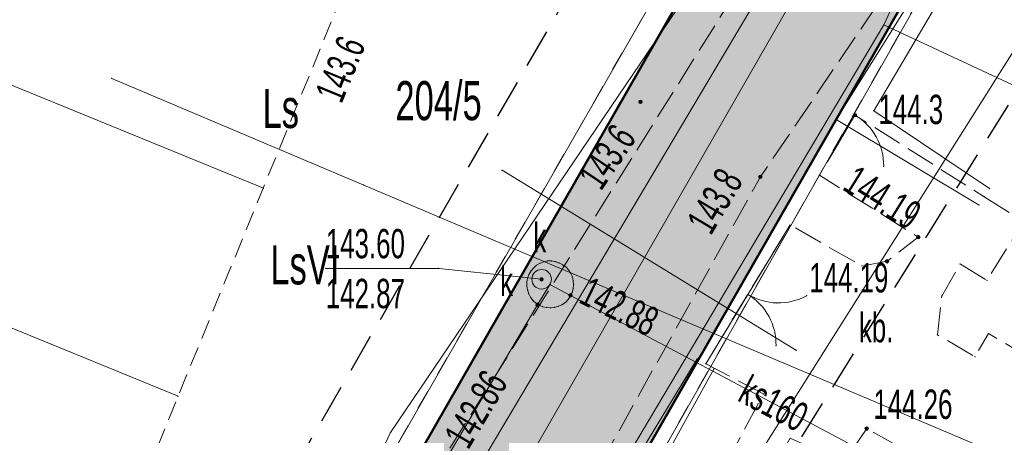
# Model space of a CAD drawing. Extents: x 6456700 to 6518119, y 5963420 to 5980059.
# Tile 157 of 256: x 6512206 to 6512231, y 5965863 to 5965873. Entities that reach past the tile are written whole.
import ezdxf
from ezdxf.enums import TextEntityAlignment as Align

# ---------------------------------------------------------------- set-up
doc = ezdxf.new("R2010")
doc.units = 0
doc.header["$MEASUREMENT"] = 0
for name, pattern in [('L_0_03', [1, 0.5, -0.5]), ('L_0_04', [1.5, 1, -0.5]), ('L_0_52', [1, 0.75, -0.25]), ('L_0_5A', [0.75, 0.5, -0.25])]:
    doc.linetypes.add(name, pattern=pattern)
doc.layers.get('0').update_dxf_attribs({"color": 2, "linetype": 'CONTINUOUS', "lineweight": 5})
for name, color, linetype, lineweight in [('000_Inne__niezydentyfikowane_', 7, 'CONTINUOUS', 18), ('18mm Kreska ciągła', 7, 'CONTINUOUS', 18), ('209_oznaczenie_konturu_klasyfikacyjnego', 96, 'CONTINUOUS', 18), ('210_oznaczenie_konturu_uzytku_gruntowego', 96, 'CONTINUOUS', 18), ('211_numer_dzialki_ewidencyjnej', 7, 'CONTINUOUS', 18), ('218_kontur_uzytku_gruntowego', 96, 'L_0_03', 18), ('219_dzialka_ewidencyjna', 7, 'CONTINUOUS', 18), ('50mm Kreska ciągła', 7, 'CONTINUOUS', 50), ('9mm Kreska ciągła', 252, 'CONTINUOUS', 9), ('brama', 7, 'CONTINUOUS', 18), ('furtka', 7, 'CONTINUOUS', 18), ('jezdnia', 7, 'CONTINUOUS', 18), ('obszar_utwardzony', 7, 'CONTINUOUS', 18), ('obszar_utwardzony_Atr17', 7, 'CONTINUOUS', 18), ('ogrodzenie_trwale', 7, 'CONTINUOUS', 18), ('pikieta_naturalna', 7, 'CONTINUOUS', 18), ('pikieta_naturalna_Atr2', 7, 'CONTINUOUS', 18), ('pikieta_sztuczna', 7, 'CONTINUOUS', 18), ('pikieta_sztuczna_Atr2', 7, 'CONTINUOUS', 18), ('przewod_elektroenergetyczny_niskiego_napiecia', 7, 'CONTINUOUS', 18), ('przewod_kanalizacyjny', 7, 'CONTINUOUS', 18), ('przewod_kanalizacyjny_Atr1', 7, 'CONTINUOUS', 18), ('przewod_telekomunikacyjny_podziemny', 7, 'CONTINUOUS', 18), ('przewod_wodociagowy', 7, 'CONTINUOUS', 18), ('rzedna', 7, 'CONTINUOUS', 18), ('rzedna_Atr2', 7, 'CONTINUOUS', 18), ('rzedna_Atr3', 7, 'CONTINUOUS', 18), ('sciana_oporowa__linia_', 7, 'CONTINUOUS', 18), ('skarpa_nieumocniona', 7, 'CONTINUOUS', 18), ('studnia_kanalizacyjna', 7, 'CONTINUOUS', 18), ('studnia_kanalizacyjna_Atr17', 7, 'CONTINUOUS', 18), ('wlaz_do_komory_lub_kanalu___okragly', 7, 'CONTINUOUS', 18), ('wlaz_do_komory_lub_kanalu___okragly_Atr17', 7, 'CONTINUOUS', 18), ('Zakres', 7, 'CONTINUOUS', 18)]:
    doc.layers.add(name, color=color, linetype=linetype, lineweight=lineweight)
doc.styles.get("Standard").update_dxf_attribs({"font": 'txt', "width": 0.75})

# ---------------------------------------------------------------- blocks, each defined once
blk = doc.blocks.new('mdcp_nowa')
at = {"layer": 'pikieta_naturalna', "linetype": 'Continuous', "lineweight": 18, "true_color": 0x000000}
for points in [[(6494952.97, 5982322.225, 1), (6494952.97, 5982322.315, 1)], [(6494958.46, 5982321.885, 1), (6494958.46, 5982321.975, 1)], [(6494956.04, 5982320.305, 1), (6494956.04, 5982320.395, 1)]]:
    blk.add_hatch(color=18, dxfattribs=at).paths.add_polyline_path(points)
at = {"layer": 'pikieta_sztuczna', "linetype": 'Continuous', "lineweight": 18, "true_color": 0x000000}
for points in [[(6494960.08, 5982318.765, 1), (6494960.08, 5982318.855, 1)], [(6494959.28, 5982318.145, 1), (6494959.28, 5982318.235, 1)], [(6494958.76, 5982313.865, 1), (6494958.76, 5982313.955, 1)]]:
    blk.add_hatch(color=18, dxfattribs=at).paths.add_polyline_path(points)
at = {"layer": 'rzedna', "linetype": 'Continuous', "lineweight": 18, "true_color": 0x000000}
for points in [[(6494950.44, 5982317.685, 1), (6494950.44, 5982317.775, 1)], [(6494951.18, 5982317.275, 1), (6494951.18, 5982317.365, 1)], [(6494950.34, 5982317.035, 1), (6494950.34, 5982317.125, 1)]]:
    blk.add_hatch(color=18, dxfattribs=at).paths.add_polyline_path(points)
at = {"layer": '000_Inne__niezydentyfikowane_', "linetype": 'Continuous', "lineweight": 18, "flags": 128}
for points in [[(6494943.32, 5982320.06), (6494927.88, 5982326.38)], [(6494941.14, 5982314.74), (6494933.22, 5982317.98)]]:
    blk.add_lwpolyline(points, dxfattribs=at)
at = {"layer": '000_Inne__niezydentyfikowane_'}
for p in [(6494943.32, 5982320.06), (6494941.14, 5982314.74)]:
    blk.add_point(p, dxfattribs=at)
at = {"layer": '218_kontur_uzytku_gruntowego', "lineweight": 18, "flags": 128}
for points in [[(6494946.28, 5982312.69), (6494956.48, 5982330.44)], [(6494961.6, 5982327.54), (6494951.62, 5982309.96)]]:
    blk.add_lwpolyline(points, dxfattribs=at)
at = {"layer": '219_dzialka_ewidencyjna', "color": 3, "linetype": 'Continuous', "lineweight": 18, "flags": 128}
for points in [[(6494946.28, 5982312.69), (6494956.48, 5982330.44)], [(6494961.6, 5982327.54), (6494951.62, 5982309.96)]]:
    blk.add_lwpolyline(points, dxfattribs=at)
at = {"layer": 'brama', "color": 7, "linetype": 'Continuous', "lineweight": 18, "flags": 128}
blk.add_lwpolyline([(6494956.8, 5982319.12), (6494954.64, 5982315.57)], dxfattribs=at)
at = {"layer": 'brama', "color": 7, "linetype": 'Continuous', "lineweight": 18}
for centre, start, end in [((6494954.94, 5982316.064), 358.682, 58.682), ((6494956.5, 5982318.626), 238.682, 298.682)]:
    blk.add_arc(centre, 1.5, start, end, dxfattribs=at)
at = {"layer": 'brama'}
for p in [(6494956.8, 5982319.12), (6494955.72, 5982317.345), (6494955.72, 5982317.345), (6494957.22, 5982317.31), (6494956.465, 5982317.127), (6494956.256, 5982316.783), (6494956.44, 5982316.029), (6494954.64, 5982315.57)]:
    blk.add_point(p, dxfattribs=at)
at = {"layer": 'furtka', "color": 7, "linetype": 'Continuous', "lineweight": 18, "flags": 128}
blk.add_lwpolyline([(6494958.46, 5982321.93), (6494957.95, 5982321.07)], dxfattribs=at)
at = {"layer": 'furtka', "color": 7, "linetype": 'Continuous', "lineweight": 18}
blk.add_arc((6494957.696, 5982320.639), 1.5, 359.331, 59.331, dxfattribs=at)
at = {"layer": 'furtka'}
for p in [(6494958.46, 5982321.93), (6494958.461, 5982321.929), (6494959.003, 5982321.374), (6494957.95, 5982321.07), (6494959.196, 5982320.622)]:
    blk.add_point(p, dxfattribs=at)
at = {"layer": 'jezdnia', "color": 7, "linetype": 'L_0_52', "lineweight": 18, "flags": 128}
blk.add_lwpolyline([(6495134.37, 5982583.3), (6495113.38, 5982574.25), (6495104.78, 5982567.21), (6495094.42, 5982556.42), (6495077.25, 5982527.64), (6495065.47, 5982509.01), (6495049.82, 5982491.48), (6495035, 5982466.78), (6495029.3, 5982456), (6495014.86, 5982429.39), (6495004.75, 5982409.18), (6494998.73, 5982397.06), (6494987.52, 5982373.63), (6494982.83, 5982364.72), (6494972.31, 5982345.03), (6494970.53, 5982342.23), (6494960.57, 5982327.01), (6494956.04, 5982320.35), (6494947.33, 5982304.72), (6494935.61, 5982281.93), (6494926.04, 5982257.99), (6494919.72, 5982242.45), (6494913.81, 5982225.8), (6494910.48, 5982216.25), (6494906.14, 5982216.99), (6494909.9, 5982227.31), (6494916.12, 5982243.16), (6494921.48, 5982258.77), (6494931.15, 5982282.69), (6494943.64, 5982306.31), (6494959.06, 5982330.89), (6494969.1, 5982347.08), (6494979.83, 5982365.44), (6494985.75, 5982378.98), (6494994.88, 5982398.03), (6495001.66, 5982410.76), (6495011.8, 5982430.8), (6495026, 5982457.23), (6495032.25, 5982468.97), (6495046.11, 5982493.71), (6495063.09, 5982514.09), (6495073.26, 5982529.52), (6495082.96, 5982547.05), (6495093.01, 5982560.56), (6495101.98, 5982569.59), (6495101.3, 5982571.6), (6495108.99, 5982577.59), (6495110.03, 5982578.44), (6495121.58, 5982583.64), (6495122.46, 5982584.02), (6495130.77, 5982587.79), (6495134.82, 5982589.62), (6495140.56, 5982589.08), (6495141.32, 5982585.54)], close=True, dxfattribs=at)
at = {"layer": 'jezdnia'}
blk.add_point((6494956.04, 5982320.35), dxfattribs=at)
at = {"layer": 'obszar_utwardzony', "color": 7, "linetype": 'L_0_52', "lineweight": 18, "flags": 128}
blk.add_lwpolyline([(6494961.77, 5982319.84), (6494962.77, 5982319.21), (6494961.84, 5982317.7), (6494961.15, 5982318.12), (6494960.68, 5982317.3), (6494960.57, 5982316.31), (6494961.53, 5982315.75), (6494961.88, 5982316.34), (6494962.96, 5982315.7), (6494962.63, 5982315.1), (6494967.87, 5982312.1), (6494968.87, 5982312.11), (6494969.31, 5982312.47), (6494970.07, 5982313.81), (6494972.48, 5982312.34), (6494972.89, 5982313.03), (6494973.6, 5982312.7), (6494973.5, 5982312.71), (6494972.72, 5982311.38), (6494971.79, 5982311.92), (6494968.79, 5982306.83), (6494967.17, 5982307.62), (6494967.79, 5982308.73), (6494965.46, 5982310.09), (6494964.71, 5982308.82), (6494963.72, 5982309.3), (6494964.49, 5982310.65), (6494961.42, 5982312.4), (6494960.99, 5982311.64), (6494960.28, 5982311.99), (6494960.75, 5982312.8), (6494958.76, 5982313.91), (6494958.17, 5982313.04), (6494956.8, 5982313.67), (6494956.37, 5982312.9), (6494956.16, 5982313), (6494955.4, 5982313.46), (6494956.12, 5982314.8), (6494954.64, 5982315.57), (6494956.8, 5982319.12), (6494958.64, 5982318.07), (6494959.28, 5982318.19), (6494960.08, 5982318.81), (6494957.55, 5982320.39), (6494957.95, 5982321.07), (6494958.46, 5982321.93)], close=True, dxfattribs=at)
at = {"layer": 'obszar_utwardzony'}
for p in [(6494958.46, 5982321.93), (6494957.95, 5982321.07), (6494957.55, 5982320.39), (6494961.77, 5982319.84), (6494956.8, 5982319.12), (6494960.08, 5982318.81), (6494959.28, 5982318.19), (6494958.64, 5982318.07), (6494961.15, 5982318.12), (6494961.84, 5982317.7), (6494960.68, 5982317.3), (6494960.57, 5982316.31), (6494961.88, 5982316.34), (6494961.53, 5982315.75), (6494954.64, 5982315.57), (6494956.12, 5982314.8), (6494958.76, 5982313.91)]:
    blk.add_point(p, dxfattribs=at)
at = {"layer": 'ogrodzenie_trwale'}
for p in [(6494957.95, 5982321.07), (6494957.55, 5982320.39), (6494956.8, 5982319.12)]:
    blk.add_point(p, dxfattribs=at)
at = {"layer": 'pikieta_naturalna', "color": 7, "linetype": 'Continuous', "lineweight": 18}
for centre in [(6494952.97, 5982322.27), (6494958.46, 5982321.93), (6494956.04, 5982320.35)]:
    blk.add_circle(centre, 0.045, dxfattribs=at)
at = {"layer": 'pikieta_naturalna'}
for p in [(6494952.97, 5982322.27), (6494958.46, 5982321.93), (6494956.04, 5982320.35)]:
    blk.add_point(p, dxfattribs=at)
at = {"layer": 'pikieta_sztuczna', "color": 7, "linetype": 'Continuous', "lineweight": 18}
for centre in [(6494960.08, 5982318.81), (6494959.28, 5982318.19), (6494958.76, 5982313.91)]:
    blk.add_circle(centre, 0.045, dxfattribs=at)
at = {"layer": 'pikieta_sztuczna'}
for p in [(6494960.08, 5982318.81), (6494959.28, 5982318.19), (6494958.76, 5982313.91)]:
    blk.add_point(p, dxfattribs=at)
at = {"layer": 'przewod_elektroenergetyczny_niskiego_napiecia', "color": 1, "linetype": 'Continuous', "lineweight": 18, "flags": 128}
blk.add_lwpolyline([(6494951.04, 5982305.39), (6494971.34, 5982337.55)], dxfattribs=at)
at = {"layer": 'przewod_kanalizacyjny', "color": 34, "linetype": 'Continuous', "lineweight": 18, "flags": 128}
for points in [[(6494937.55, 5982295.28), (6494937.87, 5982295.79), (6494942.29, 5982303.37), (6494945.64, 5982309.15), (6494950.34, 5982317.08), (6494950.65, 5982317.6)], [(6494950.66, 5982317.6), (6494950.65, 5982317.6), (6494951.18, 5982317.32), (6494959.89, 5982312.69)]]:
    blk.add_lwpolyline(points, dxfattribs=at)
at = {"layer": 'przewod_kanalizacyjny'}
for p in [(6494950.65, 5982317.6), (6494950.65, 5982317.6), (6494950.66, 5982317.6), (6494951.18, 5982317.32), (6494950.34, 5982317.08)]:
    blk.add_point(p, dxfattribs=at)
at = {"layer": 'przewod_telekomunikacyjny_podziemny', "color": 30, "linetype": 'Continuous', "lineweight": 18, "flags": 128}
for points in [[(6494901.62, 5982190.73), (6494906.93, 5982205.38), (6494911.62, 5982220.93), (6494915.73, 5982231.59), (6494911.08, 5982233.33), (6494928.49, 5982275.35), (6494946.57, 5982313.81), (6494960.48, 5982334.35), (6494965.17, 5982341.38), (6494972.14, 5982353.83), (6494985.3, 5982378.53), (6494993.02, 5982395.45), (6495008.18, 5982425.35), (6495017.88, 5982443.43), (6495022.56, 5982450.66), (6495031.38, 5982466.91), (6495039.03, 5982482.79), (6495040.55, 5982485.59), (6495048.7, 5982498.93), (6495056.63, 5982506.55), (6495061.71, 5982512.37), (6495068.26, 5982521.25), (6495074.92, 5982532.24)], [(6494962.09, 5982330.47), (6494959.2, 5982324.24), (6494951.1, 5982310.62), (6494946.25, 5982301.85), (6494948.98, 5982300.9), (6494951.5, 5982299.82)], [(6494959.2, 5982324.24), (6494964.38, 5982321.83)]]:
    blk.add_lwpolyline(points, dxfattribs=at)
at = {"layer": 'przewod_telekomunikacyjny_podziemny'}
for p in [(6494959.2, 5982324.24), (6494959.2, 5982324.24), (6494946.57, 5982313.81)]:
    blk.add_point(p, dxfattribs=at)
at = {"layer": 'przewod_wodociagowy', "color": 5, "linetype": 'Continuous', "lineweight": 18, "flags": 128}
for points in [[(6494941.25, 5982299.9), (6494945.9, 5982308), (6494958.57, 5982329.31)], [(6494968.86, 5982315.45), (6494966.26, 5982311.51), (6494945.89, 5982320.14), (6494939.44, 5982322.87)], [(6494949.43, 5982320.52), (6494956.96, 5982315.91)]]:
    blk.add_lwpolyline(points, dxfattribs=at)
at = {"layer": 'przewod_wodociagowy'}
for p in [(6494939.44, 5982322.87), (6494949.43, 5982320.52), (6494945.89, 5982320.14), (6494956.96, 5982315.91)]:
    blk.add_point(p, dxfattribs=at)
at = {"layer": 'rzedna', "color": 7, "linetype": 'Continuous', "lineweight": 18}
for centre in [(6494950.44, 5982317.73), (6494951.18, 5982317.32), (6494950.34, 5982317.08)]:
    blk.add_circle(centre, 0.045, dxfattribs=at)
at = {"layer": 'rzedna'}
for p in [(6494950.44, 5982317.73), (6494951.18, 5982317.32), (6494950.34, 5982317.08)]:
    blk.add_point(p, dxfattribs=at)
at = {"layer": 'rzedna_Atr2', "color": 7, "linetype": 'Continuous', "lineweight": 18, "flags": 128}
blk.add_lwpolyline([(6494950.44, 5982317.73), (6494947.81, 5982318.01), (6494944.919, 5982318.01)], dxfattribs=at)
at = {"layer": 'rzedna_Atr2'}
for p in [(6494944.919, 5982318.01), (6494947.81, 5982318.01), (6494950.44, 5982317.73)]:
    blk.add_point(p, dxfattribs=at)
at = {"layer": 'sciana_oporowa__linia_', "color": 7, "linetype": 'Continuous', "lineweight": 18, "flags": 128}
for points in [[(6494961.636, 5982319.628), (6494957.981, 5982321.818), (6494962.501, 5982329.048), (6494963.465, 5982330.403), (6494978.455, 5982352.33), (6494980.884, 5982352.559)], [(6494961.904, 5982320.052), (6494958.939, 5982322.042), (6494962.919, 5982328.772), (6494963.875, 5982330.117), (6494978.765, 5982351.81), (6494980.936, 5982352.061)], [(6494954.19, 5982308.691), (6494950.953, 5982309.964), (6494954.424, 5982315.696)], [(6494954.39, 5982309.149), (6494952.027, 5982310.316), (6494954.856, 5982315.445)]]:
    blk.add_lwpolyline(points, dxfattribs=at)
at = {"layer": 'sciana_oporowa__linia_'}
for p in [(6494958.939, 5982322.042), (6494957.981, 5982321.818), (6494961.904, 5982320.052), (6494961.636, 5982319.628), (6494954.424, 5982315.696), (6494954.856, 5982315.445)]:
    blk.add_point(p, dxfattribs=at)
at = {"layer": 'skarpa_nieumocniona', "color": 7, "linetype": 'L_0_5A', "lineweight": 18, "flags": 128}
blk.add_lwpolyline([(6494965.58, 5982349.31), (6494962.89, 5982340.22), (6494951, 5982325), (6494945.37, 5982325.08), (6494937.42, 5982305.65), (6494933.1, 5982295.35), (6494927.37, 5982283.13), (6494921.28, 5982272.01), (6494917.86, 5982259.82), (6494915.26, 5982262.12), (6494913.02, 5982263.13), (6494900.61, 5982269.37), (6494912.93, 5982296.52), (6494936.43, 5982343.45), (6494956.82, 5982374.63), (6494978.03, 5982367.95)], close=True, dxfattribs=at)
at = {"layer": 'studnia_kanalizacyjna', "color": 34, "linetype": 'Continuous', "lineweight": 18, "flags": 128}
blk.add_lwpolyline([(6494950.12, 5982317.86), (6494950.17, 5982317.95), (6494950.24, 5982318.02), (6494950.31, 5982318.09), (6494950.4, 5982318.14), (6494950.5, 5982318.18), (6494950.6, 5982318.2), (6494950.7, 5982318.2), (6494950.8, 5982318.18), (6494950.89, 5982318.15), (6494950.98, 5982318.1), (6494951.07, 5982318.04), (6494951.13, 5982317.97), (6494951.19, 5982317.88), (6494951.23, 5982317.79), (6494951.25, 5982317.69), (6494951.26, 5982317.59), (6494951.25, 5982317.49), (6494951.22, 5982317.39), (6494951.18, 5982317.3), (6494951.12, 5982317.21), (6494951.05, 5982317.14), (6494950.96, 5982317.08), (6494950.87, 5982317.04), (6494950.77, 5982317.01), (6494950.67, 5982317), (6494950.57, 5982317.01), (6494950.47, 5982317.03), (6494950.38, 5982317.07), (6494950.29, 5982317.12), (6494950.22, 5982317.19), (6494950.16, 5982317.27), (6494950.11, 5982317.36), (6494950.08, 5982317.46), (6494950.06, 5982317.56), (6494950.06, 5982317.66), (6494950.08, 5982317.76)], close=True, dxfattribs=at)
at = {"layer": 'studnia_kanalizacyjna'}
for p in [(6494950.4, 5982318.14), (6494950.5, 5982318.18), (6494950.6, 5982318.2), (6494950.7, 5982318.2), (6494950.8, 5982318.18), (6494950.89, 5982318.15), (6494950.17, 5982317.95), (6494950.24, 5982318.02), (6494950.31, 5982318.09), (6494950.98, 5982318.1), (6494951.07, 5982318.04), (6494951.13, 5982317.97), (6494950.06, 5982317.66), (6494950.08, 5982317.76), (6494950.12, 5982317.86), (6494951.19, 5982317.88), (6494951.23, 5982317.79), (6494951.25, 5982317.69), (6494950.06, 5982317.56), (6494950.08, 5982317.46), (6494951.22, 5982317.39), (6494951.25, 5982317.49), (6494951.26, 5982317.59), (6494950.11, 5982317.36), (6494950.16, 5982317.27), (6494950.22, 5982317.19), (6494951.05, 5982317.14), (6494951.12, 5982317.21), (6494951.18, 5982317.3), (6494950.29, 5982317.12), (6494950.38, 5982317.07), (6494950.47, 5982317.03), (6494950.57, 5982317.01), (6494950.67, 5982317), (6494950.77, 5982317.01), (6494950.87, 5982317.04), (6494950.96, 5982317.08)]:
    blk.add_point(p, dxfattribs=at)
at = {"layer": 'wlaz_do_komory_lub_kanalu___okragly', "color": 7, "linetype": 'Continuous', "lineweight": 13}
blk.add_circle((6494950.44, 5982317.73), 0.25, dxfattribs=at)
at = {"layer": 'wlaz_do_komory_lub_kanalu___okragly'}
blk.add_point((6494950.44, 5982317.73), dxfattribs=at)
at = {"layer": 'Zakres', "linetype": 'L_0_04', "lineweight": 25, "flags": 128}
blk.add_lwpolyline([(6495113.77, 5985050.22), (6495121.12, 5984877.07), (6495125.76, 5984757.87), (6495129.89, 5984649.81), (6495141.08, 5984611.3), (6495145.77, 5984544.53), (6495147.36, 5984487.27), (6495157.22, 5984392.07), (6495162.95, 5984387.45), (6495180.24, 5984384.16), (6495229.5, 5984386.61), (6495251.65, 5984373.41), (6495258.77, 5984357.12), (6495255.44, 5984330.44), (6495250.77, 5984304.39), (6495252.21, 5984282.78), (6495255.46, 5984256.45), (6495254.94, 5984238.25), (6495266.4, 5984211), (6495277.24, 5984182.33), (6495294.2, 5984133.19), (6495300.94, 5984095.37), (6495313.24, 5984037.69), (6495317.44, 5983978.18), (6495300.35, 5983922.18), (6495282.35, 5983883.38), (6495266.21, 5983862.23), (6495242.03, 5983839.67), (6495211.11, 5983816.86), (6495158.26, 5983772.66), (6495130.6, 5983651.16), (6495116.31, 5983543.43), (6495129.51, 5983346.73), (6495134.58, 5983264.71), (6495139.64, 5983186.97), (6495193.25, 5983077.94), (6495199.2, 5983041.97), (6495206.23, 5983026), (6495208.96, 5983004.88), (6495202.27, 5982979.48), (6495202.42, 5982950.13), (6495209.35, 5982897.38), (6495215.97, 5982850.34), (6495228.6, 5982809.97), (6495226.85, 5982778.82), (6495225.04, 5982750.56), (6495220.26, 5982723.37), (6495226.54, 5982679.97), (6495206.06, 5982669.48), (6495192.68, 5982657.71), (6495184.57, 5982648.65), (6495174.78, 5982624.58), (6495164.23, 5982604.61), (6495150.7, 5982588.3), (6495137.69, 5982582.43), (6495118.26, 5982573.75), (6495100.35, 5982558.42), (6495090.36, 5982544.99), (6495075.87, 5982519.06), (6495060.83, 5982499.68), (6495049.41, 5982485.49), (6495035.07, 5982459.7), (6495006.7, 5982406.64), (6494980.89, 5982351.84), (6494944.35, 5982293.29), (6494925.72, 5982250.11), (6494905.2, 5982190.37), (6494898.43, 5982153.5), (6494879.51, 5982063.89), (6494864.14, 5981992.66), (6494816.93, 5981768.61), (6494777.79, 5981577.7), (6494739.84, 5981394.72), (6494718.65, 5981297.89), (6494716.45, 5981237.31), (6494738.62, 5981208.21), (6494776.48, 5981173.06), (6494817.16, 5981137.44), (6494847.63, 5981109.8), (6494877.39, 5981077.08), (6494912.75, 5981030.55), (6494916.06, 5981014.71), (6494903.86, 5980957.01), (6494916.13, 5980953.51), (6494892.32, 5980927.59), (6494850.7, 5980858.8), (6494806.81, 5980779.89), (6494785.1, 5980753.49), (6494715.22, 5980723.29), (6494679.96, 5980686.78), (6494651.35, 5980651.29), (6494549.14, 5980683.24), (6494511.84, 5980659.66), (6494443.61, 5980630.33), (6494428.78, 5980598.6), (6494431.58, 5980579.46), (6494420.56, 5980549.76), (6494416.45, 5980528.2), (6494403.86, 5980507.16), (6494388.89, 5980482.96), (6494365.32, 5980407.99), (6494335.67, 5980315.15), (6494332.29, 5980297.41), (6494335.1, 5980278.18), (6494347.25, 5980254.84), (6494336.79, 5980250.09), (6494300.04, 5980271.34), (6494320.8, 5980301.43), (6494336.81, 5980349.17), (6494344.85, 5980380.92), (6494360.85, 5980437.13), (6494374.18, 5980476.38), (6494386.14, 5980498.84), (6494403.02, 5980528.52), (6494411.33, 5980563.19), (6494420.84, 5980586.25), (6494420.25, 5980601.11), (6494434.95, 5980635.94), (6494446.75, 5980644.99), (6494465.77, 5980647.27), (6494513.02, 5980669.46), (6494507.85, 5980679.68), (6494547.89, 5980705.83), (6494570.06, 5980691.34), (6494636.17, 5980669.05), (6494706.14, 5980756.86), (6494742.78, 5980772.58), (6494798.53, 5980814.27), (6494826.12, 5980867.97), (6494849.57, 5980908.6), (6494845.35, 5980942.01), (6494853.94, 5980970.83), (6494891.08, 5980960.54), (6494890.11, 5980965.73), (6494903.94, 5981025.69), (6494869.98, 5981070.3), (6494770.97, 5981160.58), (6494728.18, 5981200.64), (6494706.13, 5981229.56), (6494707.94, 5981299.75), (6494728.84, 5981398.1), (6494767.06, 5981580.19), (6494806.17, 5981770.55), (6494854.36, 5981994.76), (6494869.73, 5982065.97), (6494888.61, 5982155.44), (6494891.67, 5982173.95), (6494895.82, 5982197.45), (6494916.38, 5982253.72), (6494935.47, 5982297.95), (6494954.97, 5982331.67), (6494972.09, 5982356.64), (6494997.76, 5982411.14), (6495026.29, 5982464.48), (6495041.09, 5982491.09), (6495052.99, 5982505.88), (6495067.51, 5982524.6), (6495081.94, 5982550.43), (6495092.99, 5982565.28), (6495112.86, 5982582.29), (6495133.59, 5982591.55), (6495144.48, 5982596.46), (6495155.87, 5982610.19), (6495165.7, 5982628.8), (6495175.96, 5982654.03), (6495185.62, 5982664.83), (6495200.4, 5982677.82), (6495212.49, 5982688.04), (6495209.64, 5982723.43), (6495215.22, 5982750.57), (6495216.87, 5982779.54), (6495218.31, 5982809.31), (6495206.86, 5982847.92), (6495199.44, 5982894.74), (6495192.11, 5982948.71), (6495190.16, 5982979.24), (6495183.47, 5983075.16), (6495129.79, 5983184.34), (6495124.6, 5983264.07), (6495119.53, 5983346.09), (6495106.27, 5983543.75), (6495120.74, 5983652.9), (6495148.75, 5983779.42), (6495204.15, 5983826.04), (6495273.41, 5983889.36), (6495288.53, 5983927.42), (6495300.83, 5983964.69), (6495303.91, 5983980.14), (6495301.32, 5984039.55), (6495291.1, 5984093.63), (6495284.5, 5984130.67), (6495267.84, 5984178.93), (6495257.12, 5984207.3), (6495244.96, 5984236.19), (6495244.79, 5984255.42), (6495242.25, 5984281.97), (6495240.71, 5984304.95), (6495245.55, 5984331.94), (6495248.51, 5984355.64), (6495243.77, 5984366.47), (6495226.98, 5984376.47), (6495179.54, 5984374.12), (6495158.61, 5984378.09), (6495147.7, 5984386.91), (6495137.38, 5984486.61), (6495135.78, 5984544.04), (6495131.18, 5984609.54), (6495119.95, 5984648.2), (6495115.76, 5984757.49), (6495111.12, 5984876.67), (6495103.73, 5985050.93), (6495109.36, 5985081.73), (6495120.41, 5985085.88)], close=True, dxfattribs=at)
at = {"layer": '209_oznaczenie_konturu_klasyfikacyjnego', "lineweight": 20, "width": 0.66}
blk.add_text('LsVI', height=1, dxfattribs=at).set_placement((6494943.5, 5982318.6), align=Align.TOP_LEFT)
at = {"layer": '210_oznaczenie_konturu_uzytku_gruntowego', "lineweight": 20, "width": 0.66}
blk.add_text('Ls', height=1, dxfattribs=at).set_placement((6494943.3, 5982322.6), align=Align.TOP_LEFT)
at = {"layer": '211_numer_dzialki_ewidencyjnej', "color": 7, "lineweight": 20, "width": 0.66}
blk.add_text('204/5', height=1, dxfattribs=at).set_placement((6494946.7, 5982322.8), align=Align.TOP_LEFT)
at = {"layer": 'obszar_utwardzony_Atr17', "color": 7, "lineweight": 15, "width": 0.66}
blk.add_text('kb.', height=0.75, dxfattribs=at).set_placement((6494958.56, 5982316.87), align=Align.TOP_LEFT)
at = {"layer": 'pikieta_naturalna_Atr2', "color": 7, "lineweight": 15, "width": 0.66}
for s, rotation, p in [('143.6', 67.7, (6494944.626, 5982322.484)), ('143.6', 55.9, (6494951.339, 5982320.391)), ('143.8', 59.3, (6494954.125, 5982319.213))]:
    blk.add_text(s, height=0.75, rotation=rotation, dxfattribs=at).set_placement(p, align=Align.TOP_LEFT)
blk.add_text('144.3', height=0.75, dxfattribs=at).set_placement((6494959.06, 5982322.45), align=Align.TOP_LEFT)
at = {"layer": 'pikieta_sztuczna_Atr2', "color": 7, "lineweight": 15, "width": 0.66}
blk.add_text('144.19', height=0.75, rotation=328, dxfattribs=at).set_placement((6494958.507, 5982320.676), align=Align.TOP_LEFT)
for s, p in [('144.19', (6494957.29, 5982318.145)), ('144.26', (6494958.93, 5982314.91))]:
    blk.add_text(s, height=0.75, dxfattribs=at).set_placement(p, align=Align.TOP_LEFT)
at = {"layer": 'przewod_kanalizacyjny_Atr1', "color": 34, "lineweight": 15, "width": 0.66}
blk.add_text('ks160', height=0.75, rotation=332, dxfattribs=at).set_placement((6494955.776, 5982315.301), align=Align.TOP_LEFT)
at = {"layer": 'rzedna_Atr2', "color": 34, "lineweight": 15, "width": 0.66}
blk.add_text('143.60', height=0.75, dxfattribs=at).set_placement((6494944.919, 5982319.018), align=Align.TOP_LEFT)
at = {"layer": 'rzedna_Atr2', "color": 7, "lineweight": 15, "width": 0.66}
for s, rotation, p in [('142.88', 333.7, (6494951.692, 5982317.822)), ('142.86', 59.3, (6494947.917, 5982313.731))]:
    blk.add_text(s, height=0.75, rotation=rotation, dxfattribs=at).set_placement(p, align=Align.TOP_LEFT)
at = {"layer": 'rzedna_Atr3', "color": 34, "lineweight": 15, "width": 0.66}
blk.add_text('142.87', height=0.75, dxfattribs=at).set_placement((6494944.919, 5982317.742), align=Align.TOP_LEFT)
at = {"layer": 'studnia_kanalizacyjna_Atr17', "color": 34, "lineweight": 15, "width": 0.66}
blk.add_text('k', height=0.75, dxfattribs=at).set_placement((6494949.38, 5982318.05), align=Align.TOP_LEFT)
at = {"layer": 'wlaz_do_komory_lub_kanalu___okragly_Atr17', "color": 7, "lineweight": 15, "width": 0.66}
blk.add_text('k', height=0.75, dxfattribs=at).set_placement((6494950.23, 5982319.17), align=Align.TOP_LEFT)

msp = doc.modelspace()

# ---------------------------------------------------------------- block references
at = {"linetype": 'ByBlock'}
msp.add_blockref('mdcp_nowa', (17268.786, -16450.998), dxfattribs=at)

# ---------------------------------------------------------------- next in the draw order: hatches: boundary and pattern name
at = {"layer": '9mm Kreska ciągła'}
h = msp.add_hatch(dxfattribs=at)
h.set_pattern_fill('SAND_AND_LIME', color=4, scale=0.1)
h.set_pattern_definition([(37.5, (6512163.41104, 5965706.02106), (-0.006803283, 0.208096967), [0, -0.16416, 0, -0.1836, 0, -0.1755]), (7.5, (6512163.41104, 5965706.02106), (0.19113588, 0.30479178), [0, -0.08856, 0, -0.14796, 0, -0.0567]), (-32.5, (6512163.2782, 5965706.02106), (0.33632732, 0.00061118), [0, -0.054, 0, -0.1944, 0, -0.2538]), (-42.5, (6512163.2782, 5965706.02106), (0.32466167, 0.09478896), [0, -0.027, 0, -0.12744, 0, -0.1458])])
edge = h.paths.add_edge_path()
edge.add_line((6512494.454, 5966351.121), (6512492.815, 5966327.914))
edge.add_arc((6512641.445, 5966317.419), 149, 175.96099, 178.25385)
edge.add_line((6512492.514, 5966321.96), (6512491.933, 5966302.891))
edge.add_arc((6512440.957, 5966304.445), 51, 348.133, 358.2538, ccw=False)
edge.add_line((6512490.867, 5966293.957), (6512486.741, 5966274.321))
edge.add_arc((6512500.441, 5966271.442), 14, 168.133, 189.6608)
edge.add_line((6512486.64, 5966269.093), (6512490.395, 5966247.035))
edge.add_line((6512490.395, 5966247.035), (6512490.607, 5966245.791))
edge.add_arc((6512474.833, 5966243.106), 16, 357.4133, 369.6608, ccw=False)
edge.add_line((6512490.817, 5966242.384), (6512490.724, 5966240.322))
edge.add_arc((6512474.74, 5966241.044), 16, 304.6947, 357.4133, ccw=False)
edge.add_line((6512483.848, 5966227.889), (6512479.157, 5966224.642))
edge.add_arc((6512563.968, 5966102.134), 149, 124.69475, 128.17467)
edge.add_line((6512471.877, 5966219.268), (6512459.798, 5966209.771))
edge.add_arc((6512468.451, 5966198.766), 14, 128.1747, 146.5283)
edge.add_line((6512456.773, 5966206.487), (6512454.137, 5966202.499))
edge.add_arc((6512536.718, 5966147.898), 99, 146.52826, 150.19331)
edge.add_line((6512450.815, 5966197.109), (6512447.264, 5966190.909))
edge.add_arc((6512533.167, 5966141.699), 99, 150.19331, 155.56334)
edge.add_line((6512443.035, 5966182.654), (6512432.867, 5966160.275))
edge.add_arc((6512409.196, 5966171.031), 26, 321.1758, 335.5633, ccw=False)
edge.add_line((6512429.452, 5966154.731), (6512421.621, 5966145))
edge.add_arc((6512409.156, 5966155.031), 16, 309.5931, 321.1758, ccw=False)
edge.add_line((6512419.353, 5966142.701), (6512410.592, 5966135.455))
edge.add_arc((6512400.395, 5966147.785), 16, 291.7201, 309.5931, ccw=False)
edge.add_line((6512406.316, 5966132.921), (6512399.28, 5966130.118))
edge.add_arc((6512417.414, 5966084.597), 49, 111.7201, 118.6787)
edge.add_line((6512393.899, 5966127.586), (6512378.766, 5966119.308))
edge.add_arc((6512390.283, 5966098.252), 24, 118.6787, 130.9764)
edge.add_line((6512374.545, 5966116.372), (6512369.458, 5966111.954))
edge.add_arc((6512385.196, 5966093.834), 24, 130.9764, 144.2474)
edge.add_line((6512365.719, 5966107.857), (6512360.498, 5966100.604))
edge.add_arc((6512392.148, 5966077.817), 39, 144.2474, 151.7186)
edge.add_line((6512357.804, 5966096.296), (6512346.179, 5966074.69))
edge.add_arc((6512310.073, 5966094.116), 41, 323.54, 331.7186, ccw=False)
edge.add_line((6512343.048, 5966069.751), (6512332.977, 5966056.12))
edge.add_arc((6512291.959, 5966086.427), 51, 314.8687, 323.54, ccw=False)
edge.add_line((6512327.939, 5966050.283), (6512325.436, 5966047.791))
edge.add_arc((6512381.169, 5965991.802), 79, 134.86874, 142.03498)
edge.add_line((6512318.887, 5966040.401), (6512317.812, 5966039.024))
edge.add_arc((6512348.559, 5966015.032), 39, 142.035, 151.9019)
edge.add_line((6512314.155, 5966033.4), (6512307.014, 5966020.024))
edge.add_arc((6512085.596, 5966138.241), 251, 330.1315, 331.90193, ccw=False)
edge.add_line((6512303.256, 5966013.24), (6512293.172, 5965995.681))
edge.add_arc((6512509.097, 5965871.676), 249, 150.1315, 153.31422)
edge.add_line((6512286.62, 5965983.501), (6512270.802, 5965952.031))
edge.add_arc((6512493.279, 5965840.205), 249, 153.31422, 155.41165)
edge.add_line((6512266.858, 5965943.813), (6512249.846, 5965906.636))
edge.add_arc((6512203.471, 5965927.857), 51, 325.4005, 335.4117, ccw=False)
edge.add_line((6512245.451, 5965898.897), (6512232.463, 5965880.07))
edge.add_arc((6512313.954, 5965823.854), 99, 145.40047, 150.15364)
edge.add_line((6512228.085, 5965873.124), (6512213.877, 5965848.362))
edge.add_arc((6512299.746, 5965799.092), 99, 150.15364, 156.12969)
edge.add_line((6512209.214, 5965839.154), (6512198.858, 5965815.752))
edge.add_arc((6512518.006, 5965674.523), 349, 156.12969, 156.8073)
edge.add_line((6512197.211, 5965811.968), (6512194.929, 5965806.643))
edge.add_arc((6512331.888, 5965747.963), 149, 156.8073, 160.58951)
edge.add_line((6512191.357, 5965797.481), (6512178.615, 5965761.319))
edge.add_arc((6511941.881, 5965844.735), 251, 339.22463, 340.58951, ccw=False)
edge.add_line((6512176.561, 5965755.704), (6512169.456, 5965736.976))
edge.add_arc((6512195.168, 5965727.222), 27.5, 159.2246, 216.7393)
edge.add_line((6512173.13, 5965710.772), (6512174.444, 5965709.012))
edge.add_line((6512174.444, 5965709.012), (6512170.437, 5965706.021))
edge.add_line((6512170.437, 5965706.021), (6512164.212, 5965719.71))
edge.add_arc((6512161.212, 5965719.741), 3, 359.4073, 370.8714)
edge.add_arc((6512205.039, 5965728.159), 41.628, 165.2606, 190.8714, ccw=False)
edge.add_line((6512164.781, 5965738.75), (6512171.886, 5965757.477))
edge.add_arc((6511941.881, 5965844.735), 246, 339.22463, 340.58951)
edge.add_line((6512173.899, 5965762.981), (6512186.641, 5965799.143))
edge.add_arc((6512331.888, 5965747.963), 154, 156.8073, 160.58951, ccw=False)
edge.add_line((6512190.333, 5965808.612), (6512192.615, 5965813.937))
edge.add_arc((6512518.006, 5965674.523), 354, 156.12969, 156.8073, ccw=False)
edge.add_line((6512194.286, 5965817.775), (6512204.642, 5965841.178))
edge.add_arc((6512299.746, 5965799.092), 104, 150.15364, 156.12969, ccw=False)
edge.add_line((6512209.541, 5965850.851), (6512223.749, 5965875.613))
edge.add_arc((6512313.954, 5965823.854), 104, 145.40047, 150.15364, ccw=False)
edge.add_line((6512228.348, 5965882.91), (6512241.335, 5965901.737))
edge.add_arc((6512203.471, 5965927.857), 46, 325.4005, 335.4117)
edge.add_line((6512245.3, 5965908.717), (6512262.312, 5965945.894))
edge.add_arc((6512493.279, 5965840.205), 254, 153.31422, 155.41165, ccw=False)
edge.add_line((6512266.334, 5965954.276), (6512282.153, 5965985.747))
edge.add_arc((6512509.097, 5965871.676), 254, 150.1315, 153.31422, ccw=False)
edge.add_line((6512288.836, 5965998.171), (6512298.92, 5966015.73))
edge.add_arc((6512085.596, 5966138.241), 246, 330.1315, 331.90193)
edge.add_line((6512302.603, 5966022.379), (6512309.745, 5966035.755))
edge.add_arc((6512348.559, 5966015.032), 44, 142.035, 151.9019, ccw=False)
edge.add_line((6512313.87, 5966042.1), (6512314.945, 5966043.477))
edge.add_arc((6512381.169, 5965991.802), 84, 134.86874, 142.03498, ccw=False)
edge.add_line((6512321.909, 5966051.335), (6512324.411, 5966053.826))
edge.add_arc((6512291.959, 5966086.427), 46, 314.8687, 323.54)
edge.add_line((6512328.955, 5966059.091), (6512339.027, 5966072.722))
edge.add_arc((6512310.073, 5966094.116), 36, 323.54, 331.7186)
edge.add_line((6512341.776, 5966077.059), (6512353.4, 5966098.665))
edge.add_arc((6512392.148, 5966077.817), 44, 144.2474, 151.7186, ccw=False)
edge.add_line((6512356.44, 5966103.526), (6512361.662, 5966110.778))
edge.add_arc((6512385.196, 5966093.834), 29, 130.9764, 144.2474, ccw=False)
edge.add_line((6512366.18, 5966115.728), (6512371.267, 5966120.147))
edge.add_arc((6512390.283, 5966098.252), 29, 118.6787, 130.9764, ccw=False)
edge.add_line((6512376.366, 5966123.695), (6512391.499, 5966131.972))
edge.add_arc((6512417.414, 5966084.597), 54, 111.7201, 118.6787, ccw=False)
edge.add_line((6512397.43, 5966134.763), (6512404.466, 5966137.566))
edge.add_arc((6512400.395, 5966147.785), 11, 291.7201, 309.5931)
edge.add_line((6512407.405, 5966139.308), (6512409.544, 5966141.077))
edge.add_line((6512409.544, 5966141.077), (6512412.36, 5966140.811))
edge.add_line((6512412.36, 5966140.811), (6512417.441, 5966145.013))
edge.add_arc((6512409.156, 5966155.031), 13, 309.5931, 321.1758)
edge.add_line((6512419.284, 5966146.881), (6512427.115, 5966156.612))
edge.add_arc((6512409.196, 5966171.031), 23, 321.1758, 335.5633)
edge.add_line((6512430.135, 5966161.516), (6512434.645, 5966171.44))
edge.add_line((6512434.645, 5966171.44), (6512440.928, 5966185.268))
edge.add_line((6512440.928, 5966185.268), (6512439.963, 5966187.841))
edge.add_arc((6512668.213, 5966069.673), 257.025, 151.22581, 152.62894, ccw=False)
edge.add_line((6512442.925, 5966193.394), (6512446.477, 5966199.594))
edge.add_arc((6512536.718, 5966147.898), 104, 146.52826, 150.19331, ccw=False)
edge.add_line((6512449.966, 5966205.257), (6512452.602, 5966209.244))
edge.add_arc((6512468.451, 5966198.766), 19, 128.1747, 146.5283, ccw=False)
edge.add_line((6512456.708, 5966213.702), (6512468.787, 5966223.198))
edge.add_arc((6512563.968, 5966102.134), 154, 124.69475, 128.17467, ccw=False)
edge.add_line((6512476.311, 5966228.753), (6512481.002, 5966232))
edge.add_arc((6512474.74, 5966241.044), 11, 304.6947, 357.4133)
edge.add_line((6512485.729, 5966240.548), (6512485.822, 5966242.609))
edge.add_arc((6512474.833, 5966243.106), 11, 357.4133, 369.6608)
edge.add_line((6512485.677, 5966244.952), (6512485.4, 5966246.584))
edge.add_line((6512485.4, 5966246.584), (6512485.465, 5966247.035))
edge.add_line((6512485.465, 5966247.035), (6512481.305, 5966271.715))
edge.add_line((6512481.305, 5966271.715), (6512486.925, 5966298.805))
edge.add_line((6512486.925, 5966298.805), (6512487.695, 5966325.335))
edge.add_line((6512487.695, 5966325.335), (6512488.895, 5966340.485))
edge.add_line((6512488.895, 5966340.485), (6512488.714, 5966340.814))
edge.add_line((6512488.714, 5966340.814), (6512489.699, 5966354.77))
edge.add_line((6512489.699, 5966354.77), (6512494.454, 5966351.121))

# ---------------------------------------------------------------- next in the draw order: linework, layer by layer
at = {"layer": '18mm Kreska ciągła', "color": 4, "ltscale": 0.1}
msp.add_lwpolyline([(6512268.568, 5965953.153, 0.009152), (6512264.585, 5965944.854), (6512247.573, 5965907.677, -0.04371), (6512243.393, 5965900.317), (6512230.406, 5965881.49, 0.020743), (6512225.917, 5965874.369), (6512211.709, 5965849.606, 0.026081), (6512206.928, 5965840.166), (6512196.572, 5965816.764, 0.002957), (6512194.913, 5965812.952), (6512192.631, 5965807.628, 0.016505), (6512188.999, 5965798.312), (6512176.257, 5965762.15, -0.005955), (6512174.223, 5965756.591), (6512167.118, 5965737.863)], format="xyb", dxfattribs=at)
at = {"layer": '50mm Kreska ciągła', "color": 5, "ltscale": 0.1}
for points in [[(6512164.781, 5965738.75), (6512171.886, 5965757.477, 0.005955), (6512173.899, 5965762.981), (6512186.641, 5965799.143, -0.016505), (6512190.333, 5965808.612), (6512192.615, 5965813.937, -0.002957), (6512194.286, 5965817.775), (6512204.642, 5965841.178, -0.026081), (6512209.541, 5965850.851), (6512223.749, 5965875.613, -0.020743), (6512228.348, 5965882.91), (6512241.335, 5965901.737, 0.04371), (6512245.3, 5965908.717), (6512262.312, 5965945.894, -0.009152), (6512266.334, 5965954.276)], [(6512270.802, 5965952.031, 0.009152), (6512266.858, 5965943.813), (6512249.846, 5965906.636, -0.04371), (6512245.451, 5965898.897), (6512232.463, 5965880.07, 0.020743), (6512228.085, 5965873.124), (6512213.877, 5965848.362, 0.026081), (6512209.214, 5965839.154), (6512198.858, 5965815.752, 0.002957), (6512197.211, 5965811.968), (6512194.929, 5965806.643, 0.016505), (6512191.357, 5965797.481), (6512178.615, 5965761.319, -0.005955), (6512176.561, 5965755.704), (6512169.456, 5965736.976, 0.25636), (6512173.13, 5965710.772), (6512174.444, 5965709.012), (6512170.437, 5965706.021), (6512164.212, 5965719.71)]]:
    msp.add_lwpolyline(points, format="xyb", dxfattribs=at)

doc.saveas('drawing.dxf')
